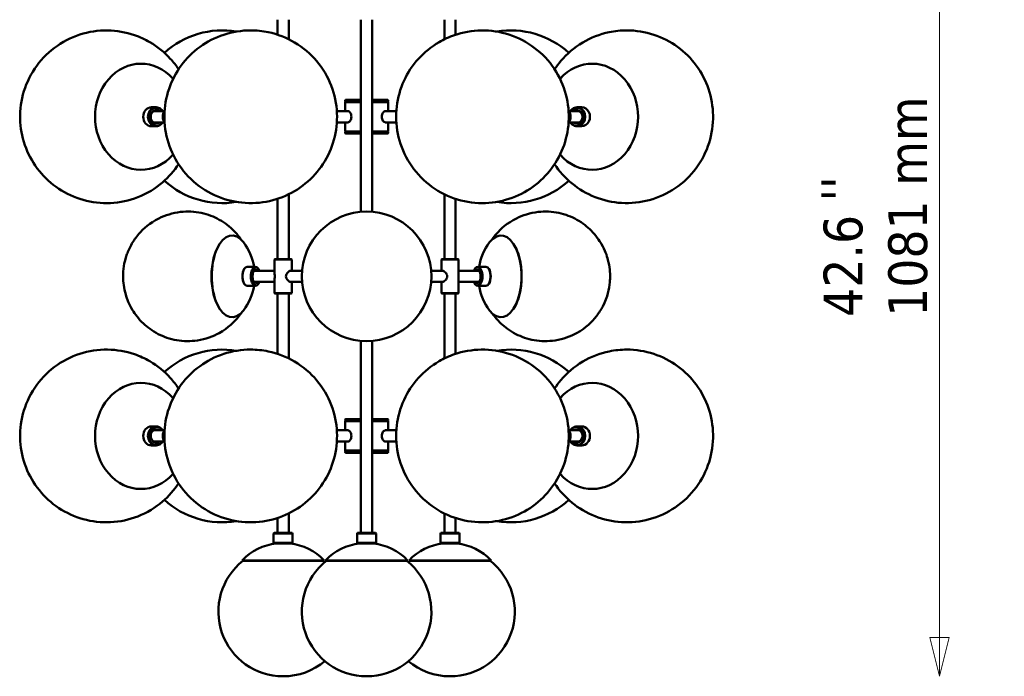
# Model space of a CAD drawing. Header units: millimetres. Extents: x 371 to 4033, y 318 to 2905.
# Tile 1 of 7: x 371 to 1513, y 644 to 1405. Entities that reach past the tile are written whole.
import ezdxf

# ---------------------------------------------------------------- set-up
doc = ezdxf.new("R2010")
doc.units = ezdxf.units.MM
doc.header["$LTSCALE"] = 15
for name, color, linetype, lineweight in [('Symbol (ISO)', 7, 'Continuous', 50), ('Widoczne (ISO)', 7, 'Continuous', 50), ('Wymiar (ISO)', 7, 'Continuous', 18)]:
    doc.layers.add(name, color=color, linetype=linetype, lineweight=lineweight)
doc.styles.add('Tekst notatki (ISO)', font='tahoma.ttf')
doc.dimstyles.new('Domyślne (ISO)', dxfattribs={"dimscale": 15, "dimtxt": 3, "dimasz": 3, "dimexe": 3.175, "dimexo": 0, "dimgap": 0.762, "dimtad": 1, "dimdec": 1, "dimlfac": 0.03937, "dimrnd": 1e-08, "dimzin": 0, "dimdsep": 46, "dimtxsty": 'Tekst notatki (ISO)', "dimblk": 'Filled-1', "dimcen": 0.09, "dimdle": 10, "dimse1": 1, "dimse2": 1, "dimclrd": 256, "dimclre": 256, "dimclrt": 256, "dimadec": 0, "dimazin": 0, "dimtfac": 0.666667, "dimtmove": 0, "dimatfit": 3, "dimfxl": 1, "dimtolj": 1, "dimlwd": 15, "dimlwe": 15, "dimarcsym": 0})

# ---------------------------------------------------------------- blocks, each defined once
blk = doc.blocks.new('Filled-1')
at = {"color": 0}
for p, q in [((0, 0), (-1, 0.25)), ((-1, 0.25), (-1, -0.25)), ((-1, 0), (0, 0)), ((-1, -0.25), (0, 0))]:
    blk.add_line(p, q, dxfattribs=at)
at = {"color": 0, "flags": 128}
blk.add_lwpolyline([(-1, -0.25), (0, 0), (-1, 0.25), (-1, -0.25)], dxfattribs=at)
at = {"color": 0}
blk.add_solid([(-1, -0.25), (0, 0), (-1, 0.25), (-1, -0.25)], dxfattribs=at)
blk = doc.blocks.new('*D4')
at = {"layer": 'Defpoints', "color": 0, "transparency": 16777216}
for p in [(858.2, 1725.1), (1437.6, 1725.1), (870.1, 644)]:
    blk.add_point(p, dxfattribs=at)
at = {"layer": 'Wymiar (ISO)', "lineweight": 15, "transparency": 16777216}
blk.add_line((1437.6, 689), (1437.6, 1680.1), dxfattribs=at)
at = {"layer": 'Wymiar (ISO)', "lineweight": 15, "transparency": 16777216, "xscale": 45, "yscale": 45, "zscale": 45}
for p, rotation in [((1437.6, 1725.1), 90), ((1437.6, 644), 270)]:
    blk.add_blockref('Filled-1', p, dxfattribs=dict(at, rotation=rotation))
at = {"layer": 'Wymiar (ISO)', "lineweight": 18, "transparency": 16777216, "insert": (1303.1, 1060.7), "char_height": 45, "attachment_point": 1, "rotation": 90, "style": 'Tekst notatki (ISO)'}
blk.add_mtext('\\A1;42.6\\P1081 mm', dxfattribs=at)
blk = doc.blocks.new('*D5')
at = {"layer": 'Defpoints', "color": 0, "transparency": 16777216}
for p in [(858.2, 1875.1), (1437.6, 1875.1), (870.1, 644)]:
    blk.add_point(p, dxfattribs=at)
at = {"layer": 'Wymiar (ISO)', "lineweight": 15, "transparency": 16777216}
for p, q in [((1437.6, 1875.1), (1437.6, 2190.8)), ((1437.6, 689), (1437.6, 1830.1))]:
    blk.add_line(p, q, dxfattribs=at)
at = {"layer": 'Wymiar (ISO)', "lineweight": 15, "transparency": 16777216, "xscale": 45, "yscale": 45, "zscale": 45}
for p, rotation in [((1437.6, 1875.1), 90), ((1437.6, 644), 270)]:
    blk.add_blockref('Filled-1', p, dxfattribs=dict(at, rotation=rotation))
at = {"layer": 'Wymiar (ISO)', "lineweight": 18, "transparency": 16777216, "insert": (1303.2, 1931.6), "char_height": 45, "attachment_point": 1, "rotation": 90, "style": 'Tekst notatki (ISO)'}
blk.add_mtext('\\A1;48.5\\P1231 mm', dxfattribs=at)
blk = doc.blocks.new('*D6')
at = {"layer": 'Defpoints', "color": 0, "transparency": 16777216}
for p in [(858.2, 2175.1), (1437.6, 2175.1), (870, 644)]:
    blk.add_point(p, dxfattribs=at)
at = {"layer": 'Wymiar (ISO)', "lineweight": 15, "transparency": 16777216}
for p, q in [((1437.6, 2175.1), (1437.6, 2490.8)), ((1437.6, 689), (1437.6, 2130.1))]:
    blk.add_line(p, q, dxfattribs=at)
at = {"layer": 'Wymiar (ISO)', "lineweight": 15, "transparency": 16777216, "xscale": 45, "yscale": 45, "zscale": 45}
for p, rotation in [((1437.6, 2175.1), 90), ((1437.6, 644), 270)]:
    blk.add_blockref('Filled-1', p, dxfattribs=dict(at, rotation=rotation))
at = {"layer": 'Wymiar (ISO)', "lineweight": 18, "transparency": 16777216, "insert": (1303.3, 2231.6), "char_height": 45, "attachment_point": 1, "rotation": 90, "style": 'Tekst notatki (ISO)'}
blk.add_mtext('\\A1;60.3\\P1531 mm', dxfattribs=at)
blk = doc.blocks.new('*D7')
at = {"layer": 'Defpoints', "color": 0, "transparency": 16777216}
for p in [(858.2, 2625.1), (1437.6, 2625.1), (869.9, 644)]:
    blk.add_point(p, dxfattribs=at)
at = {"layer": 'Wymiar (ISO)', "lineweight": 15, "transparency": 16777216}
blk.add_line((1437.6, 689), (1437.6, 2580.1), dxfattribs=at)
at = {"layer": 'Wymiar (ISO)', "lineweight": 15, "transparency": 16777216, "xscale": 45, "yscale": 45, "zscale": 45}
for p, rotation in [((1437.6, 2625.1), 90), ((1437.6, 644), 270)]:
    blk.add_blockref('Filled-1', p, dxfattribs=dict(at, rotation=rotation))
at = {"layer": 'Wymiar (ISO)', "lineweight": 18, "transparency": 16777216, "insert": (1303, 2501), "char_height": 45, "attachment_point": 1, "rotation": 90, "style": 'Tekst notatki (ISO)'}
blk.add_mtext('\\A1;78.0\\P1981 mm', dxfattribs=at)

msp = doc.modelspace()

# ---------------------------------------------------------------- linework, layer by layer
at = {"layer": 'Widoczne (ISO)'}
for p, q in [((669.94, 1387.8), (669.94, 1405.15)), ((682.94, 1382.52), (682.94, 1405.15)), ((766.71, 1182.47), (766.71, 1405.15)), ((779.71, 1182.47), (779.71, 1405.15)), ((863.48, 1382.52), (863.48, 1405.15)), ((876.48, 1387.8), (876.48, 1405.15)), ((529.2, 1303.65), (523.7, 1303.65)), ((748.71, 1312.15), (748.21, 1311.65)), ((766.71, 1311.65), (748.21, 1311.65)), ((748.21, 1311.65), (748.21, 1310.65)), ((748.21, 1310.65), (766.71, 1310.65)), ((748.71, 1310.15), (748.21, 1310.65)), ((748.71, 1310.15), (748.21, 1309.65)), ((766.71, 1309.65), (748.21, 1309.65)), ((748.21, 1309.65), (748.21, 1299.15)), ((748.71, 1312.15), (766.71, 1312.15)), ((748.71, 1310.15), (766.71, 1310.15)), ((766.71, 1310.15), (748.71, 1310.15)), ((779.71, 1312.15), (797.71, 1312.15)), ((798.21, 1311.65), (779.71, 1311.65)), ((779.71, 1310.65), (798.21, 1310.65)), ((779.71, 1310.15), (797.71, 1310.15)), ((797.71, 1310.15), (779.71, 1310.15)), ((798.21, 1309.65), (779.71, 1309.65)), ((797.71, 1312.15), (798.21, 1311.65)), ((797.71, 1310.15), (798.21, 1310.65)), ((797.71, 1310.15), (798.21, 1309.65)), ((798.21, 1311.65), (798.21, 1310.65)), ((798.21, 1309.65), (798.21, 1299.15)), ((1017.23, 1303.65), (1022.73, 1303.65)), ((538.87, 1299.15), (526.7, 1299.15)), ((751.56, 1299.15), (738.73, 1299.15)), ((794.86, 1299.15), (807.69, 1299.15)), ((1007.56, 1299.15), (1019.72, 1299.15)), ((529.2, 1281.65), (523.7, 1281.65)), ((538.87, 1286.15), (526.7, 1286.15)), ((751.56, 1286.15), (738.73, 1286.15)), ((748.21, 1286.15), (748.21, 1275.65)), ((794.86, 1286.15), (807.69, 1286.15)), ((798.21, 1286.15), (798.21, 1275.65)), ((1007.56, 1286.15), (1019.72, 1286.15)), ((1017.23, 1281.65), (1022.73, 1281.65)), ((748.21, 1275.65), (766.71, 1275.65)), ((748.71, 1275.15), (748.21, 1275.65)), ((748.71, 1275.15), (748.21, 1274.65)), ((766.71, 1274.65), (748.21, 1274.65)), ((748.21, 1273.65), (748.21, 1274.65)), ((748.21, 1273.65), (766.71, 1273.65)), ((748.71, 1273.15), (748.21, 1273.65)), ((766.71, 1275.15), (748.71, 1275.15)), ((748.71, 1275.15), (766.71, 1275.15)), ((766.71, 1273.15), (748.71, 1273.15)), ((779.71, 1275.65), (798.21, 1275.65)), ((797.71, 1275.15), (779.71, 1275.15)), ((779.71, 1275.15), (797.71, 1275.15)), ((798.21, 1274.65), (779.71, 1274.65)), ((779.71, 1273.65), (798.21, 1273.65)), ((797.71, 1273.15), (779.71, 1273.15)), ((797.71, 1275.15), (798.21, 1275.65)), ((797.71, 1275.15), (798.21, 1274.65)), ((797.71, 1273.15), (798.21, 1273.65)), ((798.21, 1273.65), (798.21, 1274.65)), ((682.94, 1127.65), (682.94, 1202.77)), ((863.48, 1127.65), (863.48, 1202.77)), ((669.94, 1127.65), (669.94, 1197.49)), ((876.48, 1127.65), (876.48, 1197.49)), ((602.79, 1145.12), (603.17, 1145.7)), ((943.63, 1145.12), (943.25, 1145.7)), ((666.94, 1127.65), (666.44, 1127.15)), ((686.44, 1127.15), (666.44, 1127.15)), ((666.44, 1112.18), (666.44, 1127.15)), ((666.94, 1127.65), (685.94, 1127.65)), ((685.94, 1127.65), (686.44, 1127.15)), ((686.44, 1114.15), (686.44, 1127.15)), ((860.48, 1127.65), (859.98, 1127.15)), ((879.98, 1127.15), (859.98, 1127.15)), ((859.98, 1114.15), (859.98, 1127.15)), ((860.48, 1127.65), (879.48, 1127.65)), ((879.48, 1127.65), (879.98, 1127.15)), ((879.98, 1112.18), (879.98, 1127.15)), ((631.41, 1116.22), (631.7, 1116.63)), ((644.4, 1118.65), (634.87, 1118.65)), ((666.44, 1114.15), (643.53, 1114.15)), ((647.86, 1116.22), (647.57, 1116.63)), ((698.38, 1114.15), (685.1, 1114.15)), ((848.04, 1114.15), (861.32, 1114.15)), ((879.98, 1114.15), (902.89, 1114.15)), ((898.56, 1116.22), (898.85, 1116.63)), ((902.02, 1118.65), (911.55, 1118.65)), ((915.01, 1116.22), (914.73, 1116.63)), ((631.41, 1099.07), (631.7, 1098.66)), ((644.4, 1096.65), (634.87, 1096.65)), ((666.44, 1101.15), (643.53, 1101.15)), ((647.86, 1099.07), (647.57, 1098.66)), ((666.44, 1088.15), (666.44, 1103.11)), ((698.38, 1101.15), (685.1, 1101.15)), ((686.44, 1088.15), (686.44, 1101.15)), ((848.04, 1101.15), (861.32, 1101.15)), ((859.98, 1088.15), (859.98, 1101.15)), ((879.98, 1088.15), (879.98, 1103.11)), ((879.98, 1101.15), (902.89, 1101.15)), ((898.56, 1099.07), (898.85, 1098.66)), ((902.02, 1096.65), (911.55, 1096.65)), ((915.01, 1099.07), (914.73, 1098.66)), ((666.44, 1088.15), (686.44, 1088.15)), ((666.94, 1087.65), (666.44, 1088.15)), ((685.94, 1087.65), (666.94, 1087.65)), ((669.94, 1087.65), (669.94, 1017.8)), ((682.94, 1087.65), (682.94, 1012.52)), ((685.94, 1087.65), (686.44, 1088.15)), ((859.98, 1088.15), (879.98, 1088.15)), ((860.48, 1087.65), (859.98, 1088.15)), ((879.48, 1087.65), (860.48, 1087.65)), ((863.48, 1087.65), (863.48, 1012.52)), ((876.48, 1087.65), (876.48, 1017.8)), ((879.48, 1087.65), (879.98, 1088.15)), ((602.79, 1070.17), (603.17, 1069.59)), ((943.63, 1070.17), (943.25, 1069.59)), ((766.71, 1032.82), (766.71, 810.15)), ((779.71, 1032.82), (779.71, 810.15)), ((748.71, 942.15), (748.21, 941.65)), ((766.71, 941.65), (748.21, 941.65)), ((748.21, 941.65), (748.21, 940.65)), ((748.21, 940.65), (766.71, 940.65)), ((748.71, 940.15), (748.21, 940.65)), ((748.71, 940.15), (748.21, 939.65)), ((766.71, 939.65), (748.21, 939.65)), ((748.21, 939.65), (748.21, 929.15)), ((748.71, 942.15), (766.71, 942.15)), ((748.71, 940.15), (766.71, 940.15)), ((766.71, 940.15), (748.71, 940.15)), ((779.71, 942.15), (797.71, 942.15)), ((798.21, 941.65), (779.71, 941.65)), ((779.71, 940.65), (798.21, 940.65)), ((779.71, 940.15), (797.71, 940.15)), ((797.71, 940.15), (779.71, 940.15)), ((798.21, 939.65), (779.71, 939.65)), ((797.71, 942.15), (798.21, 941.65)), ((797.71, 940.15), (798.21, 940.65)), ((797.71, 940.15), (798.21, 939.65)), ((798.21, 941.65), (798.21, 940.65)), ((798.21, 939.65), (798.21, 929.15)), ((529.2, 933.65), (523.7, 933.65)), ((538.87, 929.15), (526.7, 929.15)), ((751.56, 929.15), (738.73, 929.15)), ((794.86, 929.15), (807.69, 929.15)), ((1007.56, 929.15), (1019.72, 929.15)), ((1017.23, 933.65), (1022.73, 933.65)), ((538.87, 916.15), (526.7, 916.15)), ((751.56, 916.15), (738.73, 916.15)), ((748.21, 916.15), (748.21, 905.65)), ((794.86, 916.15), (807.69, 916.15)), ((798.21, 916.15), (798.21, 905.65)), ((1007.56, 916.15), (1019.72, 916.15)), ((529.2, 911.65), (523.7, 911.65)), ((748.21, 905.65), (766.71, 905.65)), ((748.71, 905.15), (748.21, 905.65)), ((748.71, 905.15), (748.21, 904.65)), ((766.71, 904.65), (748.21, 904.65)), ((748.21, 903.65), (748.21, 904.65)), ((748.21, 903.65), (766.71, 903.65)), ((748.71, 903.15), (748.21, 903.65)), ((766.71, 905.15), (748.71, 905.15)), ((748.71, 905.15), (766.71, 905.15)), ((766.71, 903.15), (748.71, 903.15)), ((779.71, 905.65), (798.21, 905.65)), ((797.71, 905.15), (779.71, 905.15)), ((779.71, 905.15), (797.71, 905.15)), ((798.21, 904.65), (779.71, 904.65)), ((779.71, 903.65), (798.21, 903.65)), ((797.71, 903.15), (779.71, 903.15)), ((797.71, 905.15), (798.21, 905.65)), ((797.71, 905.15), (798.21, 904.65)), ((797.71, 903.15), (798.21, 903.65)), ((798.21, 903.65), (798.21, 904.65)), ((1017.23, 911.65), (1022.73, 911.65)), ((669.94, 827.49), (669.94, 810.15)), ((682.94, 832.77), (682.94, 810.15)), ((863.48, 832.77), (863.48, 810.15)), ((876.48, 827.49), (876.48, 810.15)), ((665.94, 810.15), (665.44, 809.65)), ((687.44, 809.65), (665.44, 809.65)), ((665.44, 809.65), (665.44, 798.65)), ((665.94, 810.15), (686.94, 810.15)), ((686.94, 810.15), (687.44, 809.65)), ((687.44, 809.65), (687.44, 798.65)), ((762.71, 810.15), (762.21, 809.65)), ((784.21, 809.65), (762.21, 809.65)), ((762.21, 809.65), (762.21, 798.65)), ((762.71, 810.15), (783.71, 810.15)), ((783.71, 810.15), (784.21, 809.65)), ((784.21, 809.65), (784.21, 798.65)), ((859.48, 810.15), (858.98, 809.65)), ((880.98, 809.65), (858.98, 809.65)), ((858.98, 809.65), (858.98, 798.65)), ((859.48, 810.15), (880.48, 810.15)), ((880.48, 810.15), (880.98, 809.65)), ((880.98, 809.65), (880.98, 798.65)), ((665.44, 798.65), (687.44, 798.65)), ((665.94, 798.15), (665.44, 798.65)), ((686.94, 798.15), (665.94, 798.15)), ((686.94, 798.15), (687.44, 798.65)), ((762.21, 798.65), (784.21, 798.65)), ((762.71, 798.15), (762.21, 798.65)), ((783.71, 798.15), (762.71, 798.15)), ((783.71, 798.15), (784.21, 798.65)), ((858.98, 798.65), (880.98, 798.65)), ((859.48, 798.15), (858.98, 798.65)), ((880.48, 798.15), (859.48, 798.15)), ((880.48, 798.15), (880.98, 798.65)), ((723.94, 778.45), (628.94, 778.45)), ((629.66, 777.76), (628.94, 778.45)), ((723.22, 777.76), (629.66, 777.76)), ((723.22, 777.76), (723.94, 778.45)), ((820.71, 778.45), (725.71, 778.45)), ((726.43, 777.76), (725.71, 778.45)), ((819.99, 777.76), (726.43, 777.76)), ((819.99, 777.76), (820.71, 778.45)), ((917.48, 778.45), (822.48, 778.45)), ((823.2, 777.76), (822.48, 778.45)), ((916.76, 777.76), (823.2, 777.76)), ((916.76, 777.76), (917.48, 778.45)), ((676.33, 644.03), (676.55, 644.03)), ((773.1, 644.03), (773.32, 644.03)), ((869.87, 644.03), (870.09, 644.03))]:
    msp.add_line(p, q, dxfattribs=at)
msp.add_circle((773.21, 1107.65), 75.11, dxfattribs=at)
for centre, radius, start, end in [((605.91, 1292.76), 100, 80.52302, 132.19443), ((940.51, 1292.76), 100, 47.80557, 99.47698), ((605.91, 1292.53), 100, 227.80557, 279.47698), ((940.51, 1292.53), 100, 260.52302, 312.19443), ((577.7, 1107.65), 66, 9.59407, 36.70772), ((968.72, 1107.65), 66, 143.29228, 170.40593), ((577.7, 1107.65), 66, 323.29228, 350.40593), ((968.72, 1107.65), 66, 189.59407, 216.70772), ((605.91, 922.76), 100, 80.52302, 132.19443), ((940.51, 922.76), 100, 47.80557, 99.47698), ((605.91, 922.53), 100, 227.80557, 279.47698), ((940.51, 922.53), 100, 260.52302, 312.19443), ((676.44, 732.63), 66, 96.96206, 136.02947), ((676.44, 732.63), 66, 43.97053, 83.03794), ((773.21, 732.63), 66, 96.96206, 136.02947), ((773.21, 732.63), 66, 43.97053, 83.03794), ((869.98, 732.63), 66, 96.96206, 136.02947), ((869.98, 732.63), 66, 43.97053, 83.03794), ((676.33, 719.03), 75, 128.4566, 270), ((773.1, 719.03), 75, 128.4566, 270), ((676.55, 719.03), 75, 49.93531, 51.5434), ((773.32, 719.03), 75, 270, 51.5434), ((869.87, 719.03), 75, 128.4566, 130.06469), ((870.09, 719.03), 75, 270, 51.5434), ((676.55, 719.03), 75, 270, 310.06469), ((869.87, 719.03), 75, 229.93531, 270)]:
    msp.add_arc(centre, radius, start, end, dxfattribs=at)
for centre, major_axis, ratio, start_param, end_param in [((511.66, 1292.65), (0, 61.5), 0.8660254, 5.5085142, 10.1994491), ((1034.76, 1292.65), (0, -61.5), 0.8660254, 5.5085142, 10.1994491), ((523.7, 1292.65), (0, -11), 0.8660254, 3.1415927, 6.2831853), ((529.2, 1292.65), (0, 11), 0.8660254, 5.3445742, 10.363389), ((529.45, 1292.65), (0, -10.5), 0.8660254, 2.2383258, 7.1864522), ((1017.23, 1292.65), (0, -11), 0.8660254, 5.3445742, 10.363389), ((1016.98, 1292.65), (0, 10.5), 0.8660254, 2.2383258, 7.1864522), ((1022.73, 1292.65), (0, 11), 0.8660254, 3.1415926, 6.2831853), ((529.45, 1292.65), (0, 7.8), 0.8660254, 5.6974998, 10.0104635), ((529.2, 1292.65), (0, -7.3), 0.8660254, 2.6690436, 6.7557344), ((526.7, 1292.65), (0, 6.5), 0.8660254, 0, 0.0724284), ((526.2, 1292.65), (0, 6.5), 0.8660254, 6.2387591, 6.2620649), ((526.95, 1292.65), (0, 6.85), 0.8660254, 5.9621369, 6.2724388), ((526.95, 1292.65), (0, 7.3), 0.8660254, 5.8106362, 6.1042821), ((545.45, 1292.65), (0, 10), 0.8660254, 0.8446296, 2.2969631), ((1000.97, 1292.65), (0, -10), 0.8660254, 0.8446296, 2.2969631), ((1016.98, 1292.65), (0, -7.8), 0.8660254, 5.6974998, 10.0104635), ((1017.23, 1292.65), (0, 7.3), 0.8660254, 2.6690436, 6.7557344), ((1019.48, 1292.65), (0, 7.3), 0.8660254, 0.1789032, 0.4725491), ((1019.48, 1292.65), (0, 6.85), 0.8660254, 0.0107465, 0.3210484), ((1019.72, 1292.65), (0, 6.5), 0.8660254, 6.210757, 6.2831853), ((1020.22, 1292.65), (0, 6.5), 0.8660254, 0.0211204, 0.0444262), ((526.7, 1292.65), (0, -6.5), 0.8660254, 6.210757, 6.2831853), ((526.2, 1292.65), (0, -6.5), 0.8660254, 0.0211204, 0.0444262), ((526.95, 1292.65), (0, -6.85), 0.8660254, 0.0107465, 0.3210484), ((526.95, 1292.65), (0, -7.3), 0.8660254, 0.1789032, 0.4725491), ((1019.48, 1292.65), (0, -7.3), 0.8660254, 5.8106362, 6.1042821), ((1019.48, 1292.65), (0, -6.85), 0.8660254, 5.9621369, 6.2724388), ((1019.72, 1292.65), (0, -6.5), 0.8660254, 0, 0.0724284), ((1020.22, 1292.65), (0, -6.5), 0.8660254, 6.2387591, 6.2620649), ((617.39, 1107.65), (0, 47.5), 0.5, 5.6924557, 10.0155076), ((929.04, 1107.65), (0, -47.5), 0.5, 5.6924557, 10.0155076), ((616.79, 1107.65), (0, -46.78), 0.5, 3.7831943, 5.6415836), ((929.64, 1107.65), (0, 46.78), 0.5, 3.7831943, 5.6415836), ((644.4, 1107.65), (0, 11), 0.5, 5.6677056, 10.0402577), ((644.83, 1107.65), (0, -10.5), 0.5, 2.2383258, 7.1864522), ((901.59, 1107.65), (0, 10.5), 0.5, 2.2383258, 7.1864522), ((902.02, 1107.65), (0, -11), 0.5, 5.6677056, 10.0402577), ((634.44, 1107.65), (0, -10.5), 0.5, 3.7570724, 5.6677056), ((634.87, 1107.65), (0, -11), 0.5, 3.1415927, 6.2831853), ((644.83, 1107.65), (0, 7.8), 0.5, 5.6974998, 10.0104635), ((643.53, 1107.65), (0, 6.5), 0.5, 0, 0.3581639), ((644.4, 1107.65), (0, 7.3), 0.5, 5.8106362, 6.8510175), ((642.67, 1107.65), (0, 6.5), 0.5, 6.1495533, 6.2618661), ((901.59, 1107.65), (0, -7.8), 0.5, 5.6974998, 10.0104635), ((902.02, 1107.65), (0, 7.3), 0.5, 5.7153531, 6.7557344), ((902.89, 1107.65), (0, 6.5), 0.5, 5.9250214, 6.2831853), ((903.76, 1107.65), (0, 6.5), 0.5, 0.0213192, 0.133632), ((911.55, 1107.65), (0, 11), 0.5, 3.1415927, 6.2831853), ((911.98, 1107.65), (0, 10.5), 0.5, 3.7570724, 5.6677056), ((643.53, 1107.65), (0, -6.5), 0.5, 5.9250214, 6.2831853), ((644.4, 1107.65), (0, -7.3), 0.5, 5.7153531, 6.7557344), ((642.67, 1107.65), (0, -6.5), 0.5, 0.0213192, 0.133632), ((902.02, 1107.65), (0, -7.3), 0.5, 5.8106362, 6.8510175), ((902.89, 1107.65), (0, -6.5), 0.5, 0, 0.3581639), ((903.76, 1107.65), (0, -6.5), 0.5, 6.1495533, 6.2618661), ((511.66, 922.65), (0, 61.5), 0.8660254, 5.5085142, 10.1994491), ((1034.76, 922.65), (0, -61.5), 0.8660254, 5.5085142, 10.1994491), ((523.7, 922.65), (0, -11), 0.8660254, 3.1415927, 6.2831853), ((529.2, 922.65), (0, 11), 0.8660254, 5.3445742, 10.363389), ((529.45, 922.65), (0, -10.5), 0.8660254, 2.2383258, 7.1864522), ((529.45, 922.65), (0, 7.8), 0.8660254, 5.6974998, 10.0104635), ((529.2, 922.65), (0, -7.3), 0.8660254, 2.6690436, 6.7557344), ((526.7, 922.65), (0, 6.5), 0.8660254, 0, 0.0724284), ((526.2, 922.65), (0, 6.5), 0.8660254, 6.2387591, 6.2620649), ((526.95, 922.65), (0, 6.85), 0.8660254, 5.9621369, 6.2724388), ((526.95, 922.65), (0, 7.3), 0.8660254, 5.8106362, 6.1042821), ((545.45, 922.65), (0, 10), 0.8660254, 0.8446296, 2.2969631), ((1000.97, 922.65), (0, -10), 0.8660254, 0.8446296, 2.2969631), ((1017.23, 922.65), (0, -11), 0.8660254, 5.3445742, 10.363389), ((1016.98, 922.65), (0, 10.5), 0.8660254, 2.2383258, 7.1864522), ((1016.98, 922.65), (0, -7.8), 0.8660254, 5.6974998, 10.0104635), ((1017.23, 922.65), (0, 7.3), 0.8660254, 2.6690436, 6.7557344), ((1019.48, 922.65), (0, 7.3), 0.8660254, 0.1789032, 0.4725491), ((1019.48, 922.65), (0, 6.85), 0.8660254, 0.0107465, 0.3210484), ((1019.72, 922.65), (0, 6.5), 0.8660254, 6.210757, 6.2831853), ((1020.22, 922.65), (0, 6.5), 0.8660254, 0.0211204, 0.0444262), ((1022.73, 922.65), (0, 11), 0.8660254, 3.1415927, 6.2831853), ((526.7, 922.65), (0, -6.5), 0.8660254, 6.210757, 6.2831853), ((526.2, 922.65), (0, -6.5), 0.8660254, 0.0211204, 0.0444262), ((526.95, 922.65), (0, -6.85), 0.8660254, 0.0107465, 0.3210484), ((526.95, 922.65), (0, -7.3), 0.8660254, 0.1789032, 0.4725491), ((1019.48, 922.65), (0, -7.3), 0.8660254, 5.8106362, 6.1042821), ((1019.48, 922.65), (0, -6.85), 0.8660254, 5.9621369, 6.2724388), ((1019.72, 922.65), (0, -6.5), 0.8660254, 0, 0.0724284), ((1020.22, 922.65), (0, -6.5), 0.8660254, 6.2387591, 6.2620649)]:
    msp.add_ellipse(centre, major_axis=major_axis, ratio=ratio, start_param=start_param, end_param=end_param, dxfattribs=at)
for points, knots in [([(555.2, 1237.66), (550.22, 1230.09), (544.01, 1222.89), (528.42, 1209.58), (518.79, 1203.63), (498.1, 1195.53), (487.23, 1193.16), (465.54, 1192.15), (454.77, 1193.4), (434.38, 1199.08), (424.81, 1203.55), (407.51, 1214.96), (399.93, 1222.02), (387.04, 1237.94), (381.97, 1246.91), (374.47, 1266.02), (372.28, 1276.22), (370.98, 1297.1), (372.01, 1307.8), (377.55, 1328.66), (382, 1338.85), (394.38, 1357.29), (402.04, 1365.63), (419.96, 1379.1), (429.93, 1384.41), (451, 1391.2), (461.95, 1392.89), (483.56, 1392.6), (494.18, 1390.72), (510.29, 1385.19), (516.26, 1382.44), (521.78, 1379.24)], [1.754159, 1.754159, 1.754159, 1.754159, 2.0391418, 2.0391418, 2.3489288, 2.3489288, 2.635586, 2.635586, 2.9128642, 2.9128642, 3.1950831, 3.1950831, 3.4949527, 3.4949527, 3.8213752, 3.8213752, 4.1751522, 4.1751522, 4.5441842, 4.5441842, 4.9057515, 4.9057515, 5.2406151, 5.2406151, 5.5452227, 5.5452227, 5.8290313, 5.8290313, 6.1061718, 6.1061718, 6.2831853, 6.2831853, 6.2831853, 6.2831853]), ([(857.34, 1379.24), (848.11, 1373.88), (840.11, 1367.25), (826.31, 1352.07), (820.74, 1343.41), (812.18, 1324.78), (809.43, 1314.76), (806.92, 1294.09), (807.32, 1283.42), (811.56, 1262.39), (815.38, 1252.02), (826.53, 1232.92), (833.65, 1224.13), (850.7, 1209.58), (860.34, 1203.63), (881.02, 1195.53), (891.89, 1193.16), (913.58, 1192.15), (924.35, 1193.4), (944.74, 1199.08), (954.31, 1203.55), (971.61, 1214.96), (979.19, 1222.02), (992.08, 1237.94), (997.16, 1246.91), (1004.65, 1266.02), (1006.84, 1276.22), (1008.14, 1297.1), (1007.11, 1307.8), (1001.58, 1328.66), (997.12, 1338.85), (984.75, 1357.29), (977.08, 1365.63), (959.16, 1379.1), (949.19, 1384.41), (928.12, 1391.2), (917.17, 1392.89), (895.57, 1392.6), (884.94, 1390.72), (868.83, 1385.19), (862.87, 1382.44), (857.34, 1379.24)], [0, 0, 0, 0, 0.2957546, 0.2957546, 0.6168589, 0.6168589, 0.9660371, 0.9660371, 1.3337661, 1.3337661, 1.6985239, 1.6985239, 2.0391418, 2.0391418, 2.3489288, 2.3489288, 2.635586, 2.635586, 2.9128642, 2.9128642, 3.1950831, 3.1950831, 3.4949527, 3.4949527, 3.8213752, 3.8213752, 4.1751522, 4.1751522, 4.5441842, 4.5441842, 4.9057515, 4.9057515, 5.2406151, 5.2406151, 5.5452227, 5.5452227, 5.8290313, 5.8290313, 6.1061718, 6.1061718, 6.2831853, 6.2831853, 6.2831853, 6.2831853]), ([(638.85, 1392.76), (628.17, 1392.76), (617.51, 1391.01), (597.47, 1384.43), (588.15, 1379.54), (571.42, 1367.4), (564.17, 1360.02), (552, 1343.55), (547.33, 1334.37), (540.68, 1314.91), (538.93, 1304.59), (538.59, 1283.59), (540.11, 1272.89), (546.66, 1252.22), (551.61, 1242.21), (564.89, 1224.34), (572.96, 1216.37), (591.5, 1203.8), (601.7, 1198.99), (623, 1193.22), (633.98, 1192.07), (655.47, 1193.35), (665.95, 1195.72), (685.49, 1203.43), (694.48, 1208.83), (710.44, 1221.87), (717.24, 1229.63), (728.45, 1246.76), (732.61, 1256.21), (738.14, 1276.07), (739.3, 1286.53), (738.39, 1307.63), (736.24, 1318.29), (728.39, 1338.64), (722.82, 1348.37), (708.4, 1365.43), (699.84, 1372.88), (680.59, 1384.26), (670.14, 1388.41), (652.47, 1392.05), (645.66, 1392.76), (638.85, 1392.76)], [0, 0, 0, 0, 0.2771282, 0.2771282, 0.561171, 0.561171, 0.8644613, 0.8644613, 1.1950506, 1.1950506, 1.552115, 1.552115, 1.9215868, 1.9215868, 2.2801824, 2.2801824, 2.6104932, 2.6104932, 2.911318, 2.911318, 3.1932586, 3.1932586, 3.4706331, 3.4706331, 3.7574068, 3.7574068, 4.0653561, 4.0653561, 4.4012914, 4.4012914, 4.7621399, 4.7621399, 5.1314155, 5.1314155, 5.4856273, 5.4856273, 5.8100667, 5.8100667, 6.1063749, 6.1063749, 6.2831853, 6.2831853, 6.2831853, 6.2831853]), ([(1074.87, 1392.76), (1085.55, 1392.76), (1096.21, 1391.01), (1116.25, 1384.43), (1125.57, 1379.54), (1142.31, 1367.4), (1149.55, 1360.02), (1161.72, 1343.55), (1166.4, 1334.37), (1173.05, 1314.91), (1174.79, 1304.59), (1175.13, 1283.59), (1173.62, 1272.89), (1167.07, 1252.22), (1162.11, 1242.21), (1148.83, 1224.34), (1140.76, 1216.37), (1122.22, 1203.8), (1112.02, 1198.99), (1090.72, 1193.22), (1079.74, 1192.07), (1058.25, 1193.35), (1047.77, 1195.72), (1028.23, 1203.43), (1019.25, 1208.83), (1003.33, 1221.83), (996.57, 1229.53), (991.22, 1237.66)], [0, 0, 0, 0, 0.2771282, 0.2771282, 0.561171, 0.561171, 0.8644613, 0.8644613, 1.1950506, 1.1950506, 1.552115, 1.552115, 1.9215868, 1.9215868, 2.2801824, 2.2801824, 2.6104932, 2.6104932, 2.911318, 2.911318, 3.1932586, 3.1932586, 3.4706331, 3.4706331, 3.7574068, 3.7574068, 4.0633358, 4.0633358, 4.0633358, 4.0633358]), ([(991.22, 1347.63), (993.39, 1350.93), (995.79, 1354.15), (1005.32, 1365.43), (1013.88, 1372.88), (1033.14, 1384.26), (1043.59, 1388.41), (1061.25, 1392.05), (1068.06, 1392.76), (1074.87, 1392.76)], [5.36144213, 5.36144213, 5.36144213, 5.36144213, 5.48562732, 5.48562732, 5.81006665, 5.81006665, 6.10637487, 6.10637487, 6.28318531, 6.28318531, 6.28318531, 6.28318531]), ([(521.78, 1379.24), (531.02, 1373.88), (539.02, 1367.25), (549.21, 1356.02), (552.4, 1351.89), (555.2, 1347.63)], [0, 0, 0, 0, 0.29575457, 0.29575457, 0.4560527, 0.4560527, 0.4560527, 0.4560527]), ([(755.56, 1292.65), (755.56, 1293.47), (755.43, 1294.34), (754.96, 1295.94), (754.61, 1296.67), (753.85, 1297.82), (753.38, 1298.32), (752.45, 1298.98), (751.97, 1299.15), (751.56, 1299.15)], [0, 0, 0, 0, 0.24608958, 0.24608958, 0.49217915, 0.49217915, 0.73822828, 0.73822828, 0.9842774, 0.9842774, 0.9842774, 0.9842774]), ([(751.56, 1286.15), (751.97, 1286.15), (752.45, 1286.31), (753.38, 1286.97), (753.85, 1287.47), (754.61, 1288.62), (754.96, 1289.35), (755.43, 1290.95), (755.56, 1291.82), (755.56, 1292.65)], [2.9528322, 2.9528322, 2.9528322, 2.9528322, 3.19888132, 3.19888132, 3.44493044, 3.44493044, 3.69102002, 3.69102002, 3.9371096, 3.9371096, 3.9371096, 3.9371096]), ([(794.86, 1299.15), (794.45, 1299.15), (793.98, 1298.98), (793.04, 1298.32), (792.58, 1297.82), (791.81, 1296.67), (791.46, 1295.94), (790.99, 1294.34), (790.87, 1293.47), (790.87, 1292.65)], [0.9842774, 0.9842774, 0.9842774, 0.9842774, 1.23032652, 1.23032652, 1.47637564, 1.47637564, 1.72246522, 1.72246522, 1.9685548, 1.9685548, 1.9685548, 1.9685548]), ([(790.87, 1292.65), (790.87, 1291.82), (790.99, 1290.95), (791.46, 1289.35), (791.81, 1288.62), (792.58, 1287.47), (793.04, 1286.97), (793.98, 1286.31), (794.45, 1286.15), (794.86, 1286.15)], [1.9685548, 1.9685548, 1.9685548, 1.9685548, 2.21464437, 2.21464437, 2.46073395, 2.46073395, 2.70678307, 2.70678307, 2.9528322, 2.9528322, 2.9528322, 2.9528322]), ([(627.45, 1064.62), (626.71, 1063.55), (625.91, 1062.47), (620.11, 1055.05), (613.03, 1047.88), (595.22, 1038.03), (586.6, 1034.81), (569.25, 1032.18), (560.85, 1032.28), (545.13, 1035.03), (537.86, 1037.64), (524.59, 1044.44), (518.93, 1048.75), (508.64, 1058.45), (504.74, 1063.77), (497.66, 1075.39), (495.44, 1081.25), (491.65, 1094.2), (490.91, 1100.68), (490.82, 1115.19), (491.69, 1123.11), (496.73, 1137.03), (498.53, 1141.13), (503.21, 1149.11), (505.74, 1152.83), (514.35, 1162.8), (521.74, 1169.53), (539.59, 1178.44), (548.25, 1181.24), (565.46, 1183.18), (573.77, 1182.75), (589.25, 1179.49), (596.35, 1176.65), (609.31, 1169.46), (614.77, 1165), (622.51, 1157.24), (625.22, 1153.86), (627.45, 1150.67)], [0.7666241, 0.7666241, 0.7666241, 0.7666241, 0.8189959, 0.8189959, 1.1183732, 1.1183732, 1.3124504, 1.3124504, 1.4751906, 1.4751906, 1.638824, 1.638824, 1.828376, 1.828376, 2.07557, 2.07557, 2.4288747, 2.4288747, 2.9462037, 2.9462037, 3.5861184, 3.5861184, 3.8234457, 3.8234457, 4.0045236, 4.0045236, 4.285168, 4.285168, 4.473296, 4.473296, 4.6348199, 4.6348199, 4.8001074, 4.8001074, 4.9943651, 4.9943651, 5.1511252, 5.1511252, 5.1511252, 5.1511252]), ([(918.97, 1150.67), (920.34, 1152.63), (921.89, 1154.66), (928.92, 1162.8), (936.32, 1169.53), (954.16, 1178.44), (962.82, 1181.24), (980.04, 1183.18), (988.34, 1182.75), (1003.82, 1179.49), (1010.93, 1176.65), (1023.88, 1169.46), (1029.34, 1165), (1039.28, 1155.04), (1042.98, 1149.65), (1049.69, 1137.85), (1051.73, 1131.94), (1055.15, 1118.85), (1055.72, 1112.25), (1055.48, 1103.92), (1055.38, 1102.33), (1055.24, 1100.73)], [3.9082167, 3.9082167, 3.9082167, 3.9082167, 4.0045236, 4.0045236, 4.285168, 4.285168, 4.473296, 4.473296, 4.6348199, 4.6348199, 4.8001074, 4.8001074, 4.9943651, 4.9943651, 5.2507674, 5.2507674, 5.6199877, 5.6199877, 6.1574431, 6.1574431, 6.2831853, 6.2831853, 6.2831853, 6.2831853]), ([(666.44, 1112.18), (666.44, 1111.64), (666.49, 1110.98), (666.62, 1109.45), (666.68, 1108.53), (666.68, 1106.76), (666.62, 1105.84), (666.49, 1104.31), (666.44, 1103.65), (666.44, 1103.11)], [1.62306628, 1.62306628, 1.62306628, 1.62306628, 1.85486089, 1.85486089, 2.12163134, 2.12163134, 2.38840179, 2.38840179, 2.6201964, 2.6201964, 2.6201964, 2.6201964]), ([(685.1, 1114.15), (684.68, 1114.15), (684.14, 1113.97), (682.98, 1113.3), (682.37, 1112.8), (681.3, 1111.68), (680.77, 1110.96), (680, 1109.38), (679.77, 1108.5), (679.77, 1107.65)], [3.0523912, 3.0523912, 3.0523912, 3.0523912, 3.3055243, 3.3055243, 3.5586574, 3.5586574, 3.8142561, 3.8142561, 4.0698549, 4.0698549, 4.0698549, 4.0698549]), ([(679.77, 1107.65), (679.77, 1106.79), (680, 1105.91), (680.77, 1104.33), (681.3, 1103.61), (682.37, 1102.49), (682.98, 1101.99), (684.14, 1101.32), (684.68, 1101.15), (685.1, 1101.15)], [0, 0, 0, 0, 0.2555987, 0.2555987, 0.5111975, 0.5111975, 0.7643306, 0.7643306, 1.0174637, 1.0174637, 1.0174637, 1.0174637]), ([(866.65, 1107.65), (866.65, 1108.5), (866.42, 1109.38), (865.66, 1110.96), (865.12, 1111.68), (864.06, 1112.8), (863.44, 1113.3), (862.28, 1113.97), (861.74, 1114.15), (861.32, 1114.15)], [2.0349274, 2.0349274, 2.0349274, 2.0349274, 2.2905262, 2.2905262, 2.5461249, 2.5461249, 2.799258, 2.799258, 3.0523912, 3.0523912, 3.0523912, 3.0523912]), ([(861.32, 1101.15), (861.74, 1101.15), (862.28, 1101.32), (863.44, 1101.99), (864.06, 1102.49), (865.12, 1103.61), (865.66, 1104.33), (866.42, 1105.91), (866.65, 1106.79), (866.65, 1107.65)], [1.0174637, 1.0174637, 1.0174637, 1.0174637, 1.2705968, 1.2705968, 1.52373, 1.52373, 1.7793287, 1.7793287, 2.0349274, 2.0349274, 2.0349274, 2.0349274]), ([(879.98, 1103.11), (879.98, 1103.65), (879.93, 1104.31), (879.81, 1105.84), (879.75, 1106.76), (879.75, 1107.65), (879.75, 1108.53), (879.81, 1109.45), (879.93, 1110.98), (879.98, 1111.64), (879.98, 1112.18)], [3.74469762, 3.74469762, 3.74469762, 3.74469762, 3.97649224, 3.97649224, 4.24326268, 4.24326268, 4.24326268, 4.51003313, 4.51003313, 4.74182774, 4.74182774, 4.74182774, 4.74182774]), ([(1055.24, 1100.73), (1054.5, 1092.74), (1052.96, 1084.24), (1045.17, 1069.31), (1042.83, 1065.47), (1034.69, 1055.05), (1027.61, 1047.88), (1009.8, 1038.03), (1001.18, 1034.81), (983.83, 1032.18), (975.43, 1032.28), (959.71, 1035.03), (952.44, 1037.64), (939.17, 1044.44), (933.51, 1048.75), (924.77, 1056.98), (921.55, 1060.93), (918.97, 1064.62)], [0, 0, 0, 0, 0.624146, 0.624146, 0.8189959, 0.8189959, 1.1183732, 1.1183732, 1.3124504, 1.3124504, 1.4751906, 1.4751906, 1.638824, 1.638824, 1.828376, 1.828376, 2.0095326, 2.0095326, 2.0095326, 2.0095326]), ([(555.2, 867.66), (550.22, 860.09), (544.01, 852.89), (528.42, 839.58), (518.79, 833.63), (498.1, 825.53), (487.23, 823.16), (465.54, 822.15), (454.77, 823.4), (434.38, 829.08), (424.81, 833.55), (407.51, 844.96), (399.93, 852.02), (387.04, 867.94), (381.97, 876.91), (374.47, 896.02), (372.28, 906.22), (370.98, 927.1), (372.01, 937.8), (377.55, 958.66), (382, 968.85), (394.38, 987.29), (402.04, 995.63), (419.96, 1009.1), (429.93, 1014.41), (451, 1021.2), (461.95, 1022.89), (483.56, 1022.6), (494.18, 1020.72), (510.29, 1015.19), (516.26, 1012.44), (521.78, 1009.24)], [1.754159, 1.754159, 1.754159, 1.754159, 2.0391418, 2.0391418, 2.3489288, 2.3489288, 2.635586, 2.635586, 2.9128642, 2.9128642, 3.1950831, 3.1950831, 3.4949527, 3.4949527, 3.8213752, 3.8213752, 4.1751522, 4.1751522, 4.5441842, 4.5441842, 4.9057515, 4.9057515, 5.2406151, 5.2406151, 5.5452227, 5.5452227, 5.8290313, 5.8290313, 6.1061718, 6.1061718, 6.2831853, 6.2831853, 6.2831853, 6.2831853]), ([(638.85, 1022.76), (628.17, 1022.76), (617.51, 1021.01), (597.47, 1014.43), (588.15, 1009.54), (571.42, 997.4), (564.17, 990.02), (552, 973.55), (547.33, 964.37), (540.68, 944.91), (538.93, 934.59), (538.59, 913.59), (540.11, 902.89), (546.66, 882.22), (551.61, 872.21), (564.89, 854.34), (572.96, 846.37), (591.5, 833.8), (601.7, 828.99), (623, 823.22), (633.98, 822.07), (655.47, 823.35), (665.95, 825.72), (685.49, 833.43), (694.48, 838.83), (710.44, 851.87), (717.24, 859.63), (728.45, 876.76), (732.61, 886.21), (738.14, 906.07), (739.3, 916.53), (738.39, 937.63), (736.24, 948.29), (728.39, 968.64), (722.82, 978.37), (708.4, 995.43), (699.84, 1002.88), (680.59, 1014.26), (670.14, 1018.41), (652.47, 1022.05), (645.66, 1022.76), (638.85, 1022.76)], [0, 0, 0, 0, 0.2771282, 0.2771282, 0.561171, 0.561171, 0.8644613, 0.8644613, 1.1950506, 1.1950506, 1.552115, 1.552115, 1.9215868, 1.9215868, 2.2801824, 2.2801824, 2.6104932, 2.6104932, 2.911318, 2.911318, 3.1932586, 3.1932586, 3.4706331, 3.4706331, 3.7574068, 3.7574068, 4.0653561, 4.0653561, 4.4012914, 4.4012914, 4.7621399, 4.7621399, 5.1314155, 5.1314155, 5.4856273, 5.4856273, 5.8100667, 5.8100667, 6.1063749, 6.1063749, 6.2831853, 6.2831853, 6.2831853, 6.2831853]), ([(857.34, 1009.24), (848.11, 1003.88), (840.11, 997.25), (826.31, 982.07), (820.74, 973.41), (812.18, 954.78), (809.43, 944.76), (806.92, 924.09), (807.32, 913.42), (811.56, 892.39), (815.38, 882.02), (826.53, 862.92), (833.65, 854.13), (850.7, 839.58), (860.34, 833.63), (881.02, 825.53), (891.89, 823.16), (913.58, 822.15), (924.35, 823.4), (944.74, 829.08), (954.31, 833.55), (971.61, 844.96), (979.19, 852.02), (992.08, 867.94), (997.16, 876.91), (1004.65, 896.02), (1006.84, 906.22), (1008.14, 927.1), (1007.11, 937.8), (1001.58, 958.66), (997.12, 968.85), (984.75, 987.29), (977.08, 995.63), (959.16, 1009.1), (949.19, 1014.41), (928.12, 1021.2), (917.17, 1022.89), (895.57, 1022.6), (884.94, 1020.72), (868.83, 1015.19), (862.87, 1012.44), (857.34, 1009.24)], [0, 0, 0, 0, 0.2957546, 0.2957546, 0.6168589, 0.6168589, 0.9660371, 0.9660371, 1.3337661, 1.3337661, 1.6985239, 1.6985239, 2.0391418, 2.0391418, 2.3489288, 2.3489288, 2.635586, 2.635586, 2.9128642, 2.9128642, 3.1950831, 3.1950831, 3.4949527, 3.4949527, 3.8213752, 3.8213752, 4.1751522, 4.1751522, 4.5441842, 4.5441842, 4.9057515, 4.9057515, 5.2406151, 5.2406151, 5.5452227, 5.5452227, 5.8290313, 5.8290313, 6.1061718, 6.1061718, 6.2831853, 6.2831853, 6.2831853, 6.2831853]), ([(1074.87, 1022.76), (1085.55, 1022.76), (1096.21, 1021.01), (1116.25, 1014.43), (1125.57, 1009.54), (1142.31, 997.4), (1149.55, 990.02), (1161.72, 973.55), (1166.4, 964.37), (1173.05, 944.91), (1174.79, 934.59), (1175.13, 913.59), (1173.62, 902.89), (1167.07, 882.22), (1162.11, 872.21), (1148.83, 854.34), (1140.76, 846.37), (1122.22, 833.8), (1112.02, 828.99), (1090.72, 823.22), (1079.74, 822.07), (1058.25, 823.35), (1047.77, 825.72), (1028.23, 833.43), (1019.25, 838.83), (1003.33, 851.83), (996.57, 859.53), (991.22, 867.66)], [0, 0, 0, 0, 0.2771282, 0.2771282, 0.561171, 0.561171, 0.8644613, 0.8644613, 1.1950506, 1.1950506, 1.552115, 1.552115, 1.9215868, 1.9215868, 2.2801824, 2.2801824, 2.6104932, 2.6104932, 2.911318, 2.911318, 3.1932586, 3.1932586, 3.4706331, 3.4706331, 3.7574068, 3.7574068, 4.0633358, 4.0633358, 4.0633358, 4.0633358]), ([(991.22, 977.63), (993.39, 980.93), (995.79, 984.15), (1005.32, 995.43), (1013.88, 1002.88), (1033.14, 1014.26), (1043.59, 1018.41), (1061.25, 1022.05), (1068.06, 1022.76), (1074.87, 1022.76)], [5.36144213, 5.36144213, 5.36144213, 5.36144213, 5.48562732, 5.48562732, 5.81006665, 5.81006665, 6.10637487, 6.10637487, 6.28318531, 6.28318531, 6.28318531, 6.28318531]), ([(521.78, 1009.24), (531.02, 1003.88), (539.02, 997.25), (549.21, 986.02), (552.4, 981.89), (555.2, 977.63)], [0, 0, 0, 0, 0.29575457, 0.29575457, 0.4560527, 0.4560527, 0.4560527, 0.4560527]), ([(755.56, 922.65), (755.56, 923.47), (755.43, 924.34), (754.96, 925.94), (754.61, 926.67), (753.85, 927.82), (753.38, 928.32), (752.45, 928.98), (751.97, 929.15), (751.56, 929.15)], [0, 0, 0, 0, 0.24608958, 0.24608958, 0.49217915, 0.49217915, 0.73822828, 0.73822828, 0.9842774, 0.9842774, 0.9842774, 0.9842774]), ([(794.86, 929.15), (794.45, 929.15), (793.98, 928.98), (793.04, 928.32), (792.58, 927.82), (791.81, 926.67), (791.46, 925.94), (790.99, 924.34), (790.87, 923.47), (790.87, 922.65)], [0.9842774, 0.9842774, 0.9842774, 0.9842774, 1.23032652, 1.23032652, 1.47637564, 1.47637564, 1.72246522, 1.72246522, 1.9685548, 1.9685548, 1.9685548, 1.9685548]), ([(751.56, 916.15), (751.97, 916.15), (752.45, 916.31), (753.38, 916.97), (753.85, 917.47), (754.61, 918.62), (754.96, 919.35), (755.43, 920.95), (755.56, 921.82), (755.56, 922.65)], [2.9528322, 2.9528322, 2.9528322, 2.9528322, 3.19888132, 3.19888132, 3.44493044, 3.44493044, 3.69102002, 3.69102002, 3.9371096, 3.9371096, 3.9371096, 3.9371096]), ([(790.87, 922.65), (790.87, 921.82), (790.99, 920.95), (791.46, 919.35), (791.81, 918.62), (792.58, 917.47), (793.04, 916.97), (793.98, 916.31), (794.45, 916.15), (794.86, 916.15)], [1.9685548, 1.9685548, 1.9685548, 1.9685548, 2.21464437, 2.21464437, 2.46073395, 2.46073395, 2.70678307, 2.70678307, 2.9528322, 2.9528322, 2.9528322, 2.9528322])]:
    msp.add_open_spline(points, degree=3, knots=knots, dxfattribs=at)

# ---------------------------------------------------------------- texts
at = {"layer": 'Symbol (ISO)', "insert": (1300.33, 1194.37), "char_height": 45, "attachment_point": 1, "rotation": 90, "style": 'Tekst notatki (ISO)'}
msp.add_mtext("\\fTahoma|b0|i0;''", dxfattribs=at)

# ---------------------------------------------------------------- dimensions: what is measured, and where the dimension line sits
at = {"layer": 'Wymiar (ISO)', "lineweight": 18}
for base, p1, p2, text, override, picture, middle in [((1437.55, 2625.15), (869.87, 644.03), (858.21, 2625.15), '<>\\P1981 mm', {"dimgap": 0.762, "dimdec": 1, "dimlfac": 0.03937, "dimpost": '\\X', "dimse1": 1, "dimse2": 1, "dimtol": 0, "dimlim": 0, "dimtp": 0, "dimtm": 0, "dimtdec": 2, "dimtofl": 0, "dimatfit": 1, "dimtvp": -0.25}, '*D7', (1437.55, 2624.91)), ((1437.55, 2175.15), (869.98, 644.03), (858.21, 2175.15), '<>\\P1531 mm', {"dimgap": 0.762, "dimdec": 1, "dimlfac": 0.03937, "dimpost": '\\X', "dimse1": 1, "dimse2": 1, "dimtol": 0, "dimlim": 0, "dimtp": 0, "dimtm": 0, "dimtdec": 2, "dimtofl": 0, "dimatfit": 2, "dimtvp": -0.25}, '*D6', (1437.55, 2355.45)), ((1437.55, 1875.15), (870.09, 644.03), (858.21, 1875.15), '<>\\P1231 mm', {"dimgap": 0.762, "dimdec": 1, "dimlfac": 0.03937, "dimpost": '\\X', "dimse1": 1, "dimse2": 1, "dimtol": 0, "dimlim": 0, "dimtp": 0, "dimtm": 0, "dimtdec": 2, "dimtofl": 0, "dimatfit": 2, "dimtvp": -0.25}, '*D5', (1437.55, 2055.45)), ((1437.55, 1725.15), (870.09, 644.03), (858.21, 1725.15), '<>\\P1081 mm', {"dimgap": 0.762, "dimdec": 1, "dimlfac": 0.03937, "dimpost": '\\X', "dimse1": 1, "dimse2": 1, "dimtol": 0, "dimlim": 0, "dimtp": 0, "dimtm": 0, "dimtdec": 2, "dimtofl": 0, "dimatfit": 1, "dimtvp": -0.25}, '*D4', (1437.55, 1184.59))]:
    dim = msp.add_linear_dim(base=base, p1=p1, p2=p2, angle=90, text=text, dimstyle='Domyślne (ISO)', override=override, dxfattribs=at)
    dim.commit()
    dim.dimension.update_dxf_attribs({"geometry": picture, "text_midpoint": middle, "dimtype": 160})

doc.saveas('drawing.dxf')
